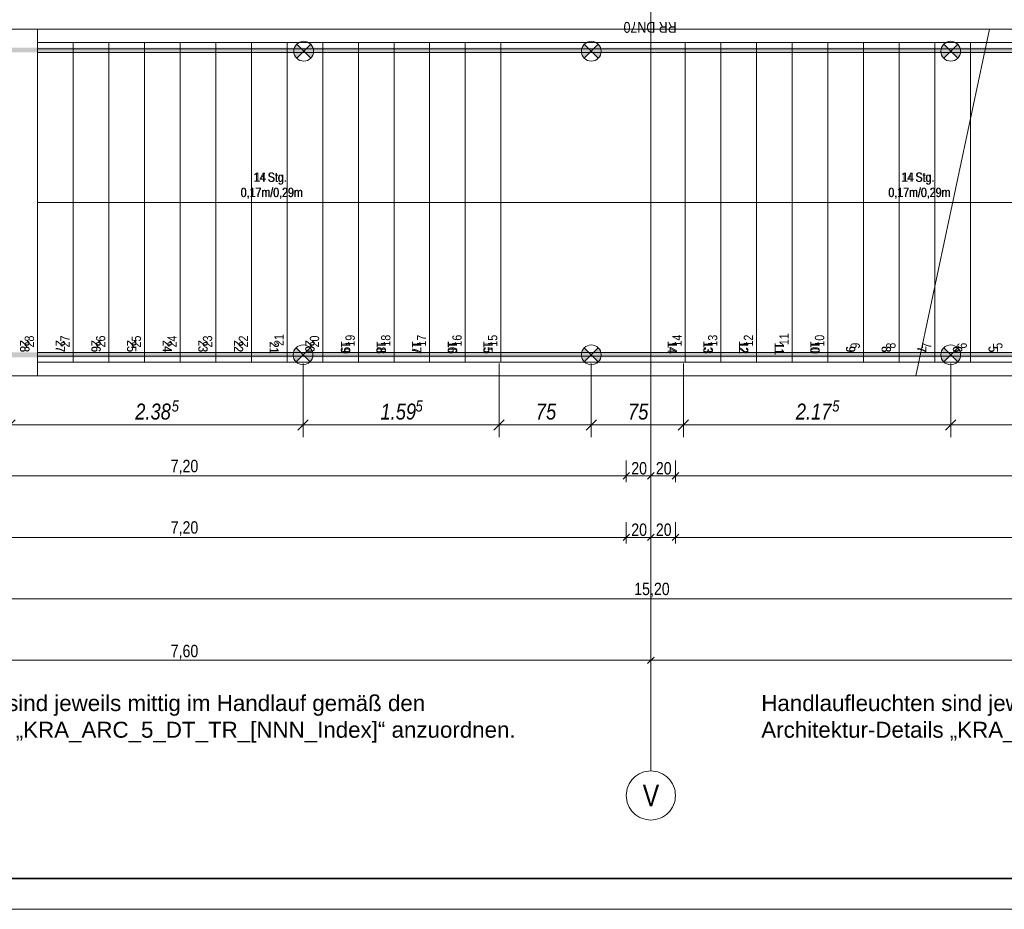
# Model space of a CAD drawing. Extents: x -420 to 300, y 62 to 1112.
# Tile 103 of 256: x -253 to -93, y 62 to 207. Entities that reach past the tile are written whole.
import ezdxf
from ezdxf.lldxf.tags import DXFTag

# ---------------------------------------------------------------- set-up
doc = ezdxf.new("R2010")
doc.units = 0
doc.layers.get('0').update_dxf_attribs({"lineweight": 13})
for name, color, linetype, lineweight, true_color in [('00_ E_ST_Handlaufleuchte', 7, 'Continuous', 13, 0xb2b200), ('00_E_ST_Handlaufleuchte_Bem', 7, 'Continuous', 5, 0x7d7d00), ('00_E_ST_Handlaufleuchte_Kabel', 3, 'Continuous', 18, 0x00ff00), ('00_E_ST_Handlaufleuchte–Handlauf-Position', 7, 'Continuous', 5, 0x0000b2), ('30 -33 Aussenwände- 7 Fassade_ Elemente', 7, 'Continuous', 9, 0x00aacc), ('30 -35 Decken- 2.2 Treppen Außen', 9, 'Continuous', 9, 0x808080), ('70 -72 Beschriftung- 1 Beschriftung allgemein', 7, 'Continuous', 9, 0xff6633), ('70 -76 Bemaßung- 2 Allgemein', 9, 'Continuous', 5, 0x808080)]:
    doc.layers.add(name, color=color, linetype=linetype, lineweight=lineweight, true_color=true_color)
for name, color, linetype, lineweight in [('70 -71 Achsen- 1 Gebäudeachsen', 7, 'STRICHPUNKT2-A06CPUWML0', 18), ('iwb_Plankopf Rahmen', 7, 'Continuous', 35), ('Keine-A06CPUWIL0', 7, 'Continuous', 9)]:
    doc.layers.add(name, color=color, linetype=linetype, lineweight=lineweight)
doc.styles.get("Standard").update_dxf_attribs({"font": 'ARIALN.TTF'})
tags = doc.linetypes.add('grob-A06CPUWHL0', pattern=[14, 3, -8, 3]).pattern_tags.tags
tags[8:9] = [DXFTag(74, 4), DXFTag(75, 0), DXFTag(340, '0'), DXFTag(46, 0.0), DXFTag(50, 0.0), DXFTag(44, 0.0), DXFTag(45, 0.0)]
tags[6:7] = [DXFTag(74, 4), DXFTag(75, 0), DXFTag(340, '0'), DXFTag(46, 0.0), DXFTag(50, 0.0), DXFTag(44, 0.0), DXFTag(45, 0.0)]
tags[4:5] = [DXFTag(74, 4), DXFTag(75, 0), DXFTag(340, '0'), DXFTag(46, 0.0), DXFTag(50, 0.0), DXFTag(44, 0.0), DXFTag(45, 0.0)]
tags = doc.linetypes.add('STRICHPUNKT2-A06CPUWML0', pattern=[12.7, 6.35, -3.175, 0, -3.175]).pattern_tags.tags
tags[10:11] = [DXFTag(74, 4), DXFTag(75, 0), DXFTag(340, '0'), DXFTag(46, 0.0), DXFTag(50, 0.0), DXFTag(44, 0.0), DXFTag(45, 0.0)]
tags[8:9] = [DXFTag(74, 4), DXFTag(75, 0), DXFTag(340, '0'), DXFTag(46, 0.0), DXFTag(50, 0.0), DXFTag(44, 0.0), DXFTag(45, 0.0)]
tags[6:7] = [DXFTag(74, 4), DXFTag(75, 0), DXFTag(340, '0'), DXFTag(46, 0.0), DXFTag(50, 0.0), DXFTag(44, 0.0), DXFTag(45, 0.0)]
tags[4:5] = [DXFTag(74, 4), DXFTag(75, 0), DXFTag(340, '0'), DXFTag(46, 0.0), DXFTag(50, 0.0), DXFTag(44, 0.0), DXFTag(45, 0.0)]

# ---------------------------------------------------------------- blocks, each defined once
blk = doc.blocks.new('Referenz-A06CPUWNL0', base_point=(-395.24, 76.95))
at = {"layer": '30 -33 Aussenwände- 7 Fassade_ Elemente', "color": 0, "linetype": 'Continuous', "ltscale": 0.13}
for p, q in [((-260.1, 205.65), (-250.1, 205.65)), ((-250.1, 205.65), (-250.1, 149.25)), ((-250.1, 149.25), (-310.1, 149.25))]:
    blk.add_line(p, q, dxfattribs=at)
at = {"layer": '30 -35 Decken- 2.2 Treppen Außen', "color": 0}
for p, q in [((-95.2, 205.65), (-250.1, 205.65)), ((-250.1, 205.65), (-250.1, 203.45)), ((-69.3, 205.65), (-95.2, 205.65)), ((-250.1, 203.45), (-95.67, 203.45)), ((-250.1, 203.45), (-250.1, 151.45)), ((-95.88, 202.45), (-250.1, 202.45)), ((-250.1, 202.45), (-250.1, 201.85)), ((-244.3, 203.45), (-244.3, 151.45)), ((-238.5, 203.45), (-238.5, 151.45)), ((-232.7, 203.45), (-232.7, 151.45)), ((-226.9, 203.45), (-226.9, 151.45)), ((-221.1, 203.45), (-221.1, 151.45)), ((-215.3, 203.45), (-215.3, 151.45)), ((-209.5, 203.45), (-209.5, 151.45)), ((-203.7, 203.45), (-203.7, 151.45)), ((-197.9, 203.45), (-197.9, 151.45)), ((-192.1, 203.45), (-192.1, 151.45)), ((-186.3, 203.45), (-186.3, 151.45)), ((-180.5, 203.45), (-180.5, 151.45)), ((-174.7, 203.45), (-174.7, 151.45)), ((-144.7, 151.45), (-144.7, 203.45)), ((-138.9, 151.45), (-138.9, 203.45)), ((-133.1, 151.45), (-133.1, 203.45)), ((-127.3, 151.45), (-127.3, 203.45)), ((-121.5, 151.45), (-121.5, 203.45)), ((-115.7, 151.45), (-115.7, 203.45)), ((-109.9, 151.45), (-109.9, 203.45)), ((-104.1, 151.45), (-104.1, 203.45)), ((-98.3, 151.45), (-98.3, 203.45)), ((-69.3, 202.45), (-95.88, 202.45)), ((-95.67, 203.45), (-69.3, 203.45)), ((-250.1, 201.85), (-96.01, 201.85)), ((-96.01, 201.85), (-69.3, 201.85)), ((-101.2, 177.45), (-250.1, 177.45)), ((-69.3, 177.45), (-101.2, 177.45)), ((-250.1, 152.45), (-250.1, 153.05)), ((-250.1, 153.05), (-106.38, 153.05)), ((-106.51, 152.45), (-250.1, 152.45)), ((-69.3, 152.45), (-106.51, 152.45)), ((-106.38, 153.05), (-69.3, 153.05)), ((-106.72, 151.45), (-250.1, 151.45)), ((-250.1, 151.45), (-250.1, 149.25)), ((-69.3, 151.45), (-106.72, 151.45)), ((-250.1, 149.25), (-107.19, 149.25)), ((-107.19, 149.25), (-69.3, 149.25))]:
    blk.add_line(p, q, dxfattribs=at)
at = {"layer": '30 -35 Decken- 2.2 Treppen Außen', "color": 0, "linetype": 'grob-A06CPUWHL0', "ltscale": 0.13}
for p, q in [((-250.1, 205.65), (-250.1, 149.25)), ((-95.2, 205.65), (-250.1, 205.65)), ((-250.1, 205.65), (-250.1, 203.45)), ((-95.2, 205.65), (-107.19, 149.25)), ((-244.3, 203.45), (-250.1, 203.45)), ((-250.1, 203.45), (-95.67, 203.45)), ((-238.5, 203.45), (-244.3, 203.45)), ((-244.3, 203.45), (-244.3, 151.45)), ((-232.7, 203.45), (-238.5, 203.45)), ((-238.5, 203.45), (-238.5, 151.45)), ((-226.9, 203.45), (-232.7, 203.45)), ((-232.7, 203.45), (-232.7, 151.45)), ((-221.1, 203.45), (-226.9, 203.45)), ((-226.9, 203.45), (-226.9, 151.45)), ((-215.3, 203.45), (-221.1, 203.45)), ((-221.1, 203.45), (-221.1, 151.45)), ((-209.5, 203.45), (-215.3, 203.45)), ((-215.3, 203.45), (-215.3, 151.45)), ((-203.7, 203.45), (-209.5, 203.45)), ((-209.5, 203.45), (-209.5, 151.45)), ((-197.9, 203.45), (-203.7, 203.45)), ((-203.7, 203.45), (-203.7, 151.45)), ((-192.1, 203.45), (-197.9, 203.45)), ((-197.9, 203.45), (-197.9, 151.45)), ((-186.3, 203.45), (-192.1, 203.45)), ((-192.1, 203.45), (-192.1, 151.45)), ((-180.5, 203.45), (-186.3, 203.45)), ((-186.3, 203.45), (-186.3, 151.45)), ((-174.7, 203.45), (-180.5, 203.45)), ((-180.5, 203.45), (-180.5, 151.45)), ((-144.7, 203.45), (-174.7, 203.45)), ((-174.7, 203.45), (-174.7, 151.45)), ((-138.9, 203.45), (-144.7, 203.45)), ((-144.7, 203.45), (-144.7, 151.45)), ((-133.1, 203.45), (-138.9, 203.45)), ((-138.9, 203.45), (-138.9, 151.45)), ((-127.3, 203.45), (-133.1, 203.45)), ((-133.1, 203.45), (-133.1, 151.45)), ((-121.5, 203.45), (-127.3, 203.45)), ((-127.3, 203.45), (-127.3, 151.45)), ((-115.7, 203.45), (-121.5, 203.45)), ((-121.5, 203.45), (-121.5, 151.45)), ((-109.9, 203.45), (-115.7, 203.45)), ((-115.7, 203.45), (-115.7, 151.45)), ((-104.1, 203.45), (-109.9, 203.45)), ((-109.9, 203.45), (-109.9, 151.45)), ((-104.1, 203.45), (-104.1, 163.81)), ((-98.3, 203.45), (-104.1, 203.45)), ((-95.67, 203.45), (-98.3, 203.45)), ((-98.3, 203.45), (-98.3, 191.1)), ((-101.2, 177.45), (-250.1, 177.45)), ((-244.3, 151.45), (-250.1, 151.45)), ((-106.72, 151.45), (-250.1, 151.45)), ((-250.1, 151.45), (-250.1, 149.25)), ((-238.5, 151.45), (-244.3, 151.45)), ((-232.7, 151.45), (-238.5, 151.45)), ((-226.9, 151.45), (-232.7, 151.45)), ((-221.1, 151.45), (-226.9, 151.45)), ((-215.3, 151.45), (-221.1, 151.45)), ((-209.5, 151.45), (-215.3, 151.45)), ((-203.7, 151.45), (-209.5, 151.45)), ((-197.9, 151.45), (-203.7, 151.45)), ((-192.1, 151.45), (-197.9, 151.45)), ((-186.3, 151.45), (-192.1, 151.45)), ((-180.5, 151.45), (-186.3, 151.45)), ((-174.7, 151.45), (-180.5, 151.45)), ((-144.7, 151.45), (-174.7, 151.45)), ((-138.9, 151.45), (-144.7, 151.45)), ((-133.1, 151.45), (-138.9, 151.45)), ((-127.3, 151.45), (-133.1, 151.45)), ((-121.5, 151.45), (-127.3, 151.45)), ((-115.7, 151.45), (-121.5, 151.45)), ((-109.9, 151.45), (-115.7, 151.45)), ((-109.9, 151.45), (-106.72, 151.45)), ((-250.1, 149.25), (-107.19, 149.25))]:
    blk.add_line(p, q, dxfattribs=at)
at = {"layer": '30 -35 Decken- 2.2 Treppen Außen', "color": 0, "linetype": 'Continuous', "ltscale": 0.13}
for p, q in [((-95.2, 205.65), (-250.1, 205.65)), ((-250.1, 205.65), (-250.1, 203.45)), ((-250.1, 205.65), (-250.1, 149.25)), ((-69.3, 205.65), (-250.1, 205.65)), ((-250.1, 205.65), (-250.1, 203.45)), ((-250.1, 203.45), (-250.1, 205.65)), ((-250.1, 205.65), (-69.3, 205.65)), ((-95.2, 205.65), (-107.19, 149.25)), ((-69.3, 205.65), (-95.2, 205.65)), ((-250.1, 203.45), (-95.67, 203.45)), ((-244.3, 203.45), (-250.1, 203.45)), ((-250.1, 203.45), (-69.3, 203.45)), ((-69.3, 203.45), (-250.1, 203.45)), ((-95.88, 202.45), (-250.1, 202.45)), ((-250.1, 202.45), (-250.1, 201.85)), ((-250.1, 201.85), (-250.1, 202.45)), ((-250.1, 202.45), (-69.3, 202.45)), ((-238.5, 203.45), (-244.3, 203.45)), ((-244.3, 203.45), (-244.3, 151.45)), ((-232.7, 203.45), (-238.5, 203.45)), ((-238.5, 203.45), (-238.5, 151.45)), ((-226.9, 203.45), (-232.7, 203.45)), ((-232.7, 203.45), (-232.7, 151.45)), ((-221.1, 203.45), (-226.9, 203.45)), ((-226.9, 203.45), (-226.9, 151.45)), ((-215.3, 203.45), (-221.1, 203.45)), ((-221.1, 203.45), (-221.1, 151.45)), ((-209.5, 203.45), (-215.3, 203.45)), ((-215.3, 203.45), (-215.3, 151.45)), ((-203.7, 203.45), (-209.5, 203.45)), ((-209.5, 203.45), (-209.5, 151.45)), ((-197.9, 203.45), (-203.7, 203.45)), ((-203.7, 203.45), (-203.7, 151.45)), ((-192.1, 203.45), (-197.9, 203.45)), ((-197.9, 203.45), (-197.9, 151.45)), ((-186.3, 203.45), (-192.1, 203.45)), ((-192.1, 203.45), (-192.1, 151.45)), ((-180.5, 203.45), (-186.3, 203.45)), ((-186.3, 203.45), (-186.3, 151.45)), ((-174.7, 203.45), (-180.5, 203.45)), ((-180.5, 203.45), (-180.5, 151.45)), ((-144.7, 203.45), (-174.7, 203.45)), ((-174.7, 203.45), (-174.7, 151.45)), ((-138.9, 203.45), (-144.7, 203.45)), ((-144.7, 203.45), (-144.7, 151.45)), ((-133.1, 203.45), (-138.9, 203.45)), ((-138.9, 203.45), (-138.9, 151.45)), ((-127.3, 203.45), (-133.1, 203.45)), ((-133.1, 203.45), (-133.1, 151.45)), ((-121.5, 203.45), (-127.3, 203.45)), ((-127.3, 203.45), (-127.3, 151.45)), ((-115.7, 203.45), (-121.5, 203.45)), ((-121.5, 203.45), (-121.5, 151.45)), ((-109.9, 203.45), (-115.7, 203.45)), ((-115.7, 203.45), (-115.7, 151.45)), ((-104.1, 203.45), (-109.9, 203.45)), ((-109.9, 203.45), (-109.9, 151.45)), ((-98.3, 203.45), (-104.1, 203.45)), ((-104.1, 203.45), (-104.1, 151.45)), ((-92.5, 203.45), (-98.3, 203.45)), ((-98.3, 203.45), (-98.3, 151.45)), ((-69.3, 202.45), (-95.88, 202.45)), ((-92.5, 203.45), (-95.67, 203.45)), ((-95.67, 203.45), (-69.3, 203.45)), ((-250.1, 201.85), (-96.01, 201.85)), ((-69.3, 201.85), (-250.1, 201.85)), ((-96.01, 201.85), (-69.3, 201.85)), ((-98.3, 191.1), (-98.3, 151.45)), ((-69.3, 177.45), (-250.1, 177.45)), ((-69.3, 177.45), (-101.2, 177.45)), ((-104.1, 163.81), (-104.1, 151.45)), ((-250.1, 152.45), (-250.1, 153.05)), ((-250.1, 153.05), (-106.38, 153.05)), ((-69.3, 153.05), (-250.1, 153.05)), ((-250.1, 153.05), (-250.1, 152.45)), ((-106.51, 152.45), (-250.1, 152.45)), ((-250.1, 152.45), (-69.3, 152.45)), ((-69.3, 152.45), (-106.51, 152.45)), ((-106.38, 153.05), (-69.3, 153.05)), ((-250.1, 149.25), (-250.1, 151.45)), ((-250.1, 151.45), (-106.72, 151.45)), ((-244.3, 151.45), (-250.1, 151.45)), ((-69.3, 151.45), (-250.1, 151.45)), ((-250.1, 151.45), (-250.1, 149.25)), ((-69.3, 151.45), (-250.1, 151.45)), ((-250.1, 151.45), (-250.1, 149.25)), ((-238.5, 151.45), (-244.3, 151.45)), ((-232.7, 151.45), (-238.5, 151.45)), ((-226.9, 151.45), (-232.7, 151.45)), ((-221.1, 151.45), (-226.9, 151.45)), ((-215.3, 151.45), (-221.1, 151.45)), ((-209.5, 151.45), (-215.3, 151.45)), ((-203.7, 151.45), (-209.5, 151.45)), ((-197.9, 151.45), (-203.7, 151.45)), ((-192.1, 151.45), (-197.9, 151.45)), ((-186.3, 151.45), (-192.1, 151.45)), ((-180.5, 151.45), (-186.3, 151.45)), ((-174.7, 151.45), (-180.5, 151.45)), ((-144.7, 151.45), (-174.7, 151.45)), ((-138.9, 151.45), (-144.7, 151.45)), ((-133.1, 151.45), (-138.9, 151.45)), ((-127.3, 151.45), (-133.1, 151.45)), ((-121.5, 151.45), (-127.3, 151.45)), ((-115.7, 151.45), (-121.5, 151.45)), ((-109.9, 151.45), (-115.7, 151.45)), ((-104.1, 151.45), (-109.9, 151.45)), ((-106.72, 151.45), (-104.1, 151.45)), ((-69.3, 151.45), (-106.72, 151.45)), ((-104.1, 151.45), (-98.3, 151.45)), ((-98.3, 151.45), (-104.1, 151.45)), ((-98.3, 151.45), (-92.5, 151.45)), ((-92.5, 151.45), (-98.3, 151.45)), ((-107.19, 149.25), (-250.1, 149.25)), ((-250.1, 149.25), (-69.3, 149.25)), ((-250.1, 149.25), (-69.3, 149.25)), ((-107.19, 149.25), (-69.3, 149.25))]:
    blk.add_line(p, q, dxfattribs=at)
at = {"layer": '30 -35 Decken- 2.2 Treppen Außen', "color": 0, "linetype": 'Continuous', "lineweight": 5, "ltscale": 0.13}
for p, q in [((-250.1, 177.45), (-250.04, 177.47)), ((-250.04, 177.44), (-250.1, 177.45)), ((-250.04, 177.47), (-250.04, 177.44))]:
    blk.add_line(p, q, dxfattribs=at)
at = {"layer": '30 -35 Decken- 2.2 Treppen Außen', "color": 0, "lineweight": 0}
for points in [[(-250.04, 177.45), (-250.1, 177.45), (-250.04, 177.47)], [(-250.04, 177.45), (-250.04, 177.44), (-250.1, 177.45)]]:
    blk.add_solid(points, dxfattribs=at)
at = {"layer": '70 -71 Achsen- 1 Gebäudeachsen', "color": 0, "linetype": 'STRICHPUNKT2-A06CPUWML0', "ltscale": 0.18}
blk.add_line((-150.3, 1084.39), (-150.3, 84.95), dxfattribs=at)
at = {"layer": '70 -76 Bemaßung- 2 Allgemein', "color": 0, "linetype": 'Continuous', "ltscale": 0.13}
for p, q in [((-154.3, 135.45), (-154.3, 131.95)), ((-154.3, 135.45), (-154.3, 131.95)), ((-150.3, 135.45), (-150.3, 131.95)), ((-150.3, 135.45), (-150.3, 131.95)), ((-146.3, 135.45), (-146.3, 131.95)), ((-146.3, 135.45), (-146.3, 131.95)), ((-155.36, 132.95), (-297.24, 132.95)), ((-153.3, 132.95), (-155.36, 132.95)), ((-155.3, 132.95), (-153.24, 132.95)), ((-151.36, 132.95), (-153.24, 132.95)), ((-149.3, 132.95), (-151.36, 132.95)), ((-151.3, 132.95), (-149.24, 132.95)), ((-147.36, 132.95), (-149.24, 132.95)), ((-145.3, 132.95), (-147.36, 132.95)), ((-147.3, 132.95), (-145.24, 132.95)), ((-3.36, 132.95), (-145.24, 132.95)), ((-154.3, 125.45), (-154.3, 121.95)), ((-154.3, 125.45), (-154.3, 121.95)), ((-150.3, 125.45), (-150.3, 121.95)), ((-150.3, 125.45), (-150.3, 121.95)), ((-146.3, 125.45), (-146.3, 121.95)), ((-146.3, 125.45), (-146.3, 121.95)), ((-155.36, 122.95), (-297.24, 122.95)), ((-153.3, 122.95), (-155.36, 122.95)), ((-155.3, 122.95), (-153.24, 122.95)), ((-151.36, 122.95), (-153.24, 122.95)), ((-149.3, 122.95), (-151.36, 122.95)), ((-151.3, 122.95), (-149.24, 122.95)), ((-147.36, 122.95), (-149.24, 122.95)), ((-145.3, 122.95), (-147.36, 122.95)), ((-147.3, 122.95), (-145.24, 122.95)), ((-3.36, 122.95), (-145.24, 122.95)), ((0.64, 112.95), (-301.24, 112.95)), ((-150.3, 104.95), (-150.3, 101.95)), ((-150.3, 104.95), (-150.3, 101.95)), ((-151.36, 102.95), (-301.24, 102.95)), ((-149.8, 102.95), (-151.36, 102.95)), ((-149.77, 103.48), (-150.83, 102.42)), ((-150.83, 102.42), (-149.77, 103.48)), ((-150.8, 102.95), (-149.24, 102.95)), ((0.64, 102.95), (-149.24, 102.95))]:
    blk.add_line(p, q, dxfattribs=at)
at = {"layer": '70 -76 Bemaßung- 2 Allgemein', "color": 0, "linetype": 'Continuous', "lineweight": 20, "ltscale": 0.2}
for p, q in [((-153.77, 133.48), (-154.83, 132.42)), ((-154.83, 132.42), (-153.77, 133.48)), ((-149.77, 133.48), (-150.83, 132.42)), ((-150.83, 132.42), (-149.77, 133.48)), ((-145.77, 133.48), (-146.83, 132.42)), ((-146.83, 132.42), (-145.77, 133.48)), ((-153.77, 123.48), (-154.83, 122.42)), ((-154.83, 122.42), (-153.77, 123.48)), ((-149.77, 123.48), (-150.83, 122.42)), ((-150.83, 122.42), (-149.77, 123.48)), ((-145.77, 123.48), (-146.83, 122.42)), ((-146.83, 122.42), (-145.77, 123.48))]:
    blk.add_line(p, q, dxfattribs=at)
at = {"layer": 'Keine-A06CPUWIL0', "color": 0, "linetype": 'Continuous', "ltscale": 0.13}
for p, q in [((-151.08, 84.88), (-150.69, 84.93)), ((-150.69, 84.93), (-150.3, 84.95)), ((-150.3, 84.95), (-149.91, 84.93)), ((-149.91, 84.93), (-149.52, 84.88)), ((-153.62, 83.18), (-153.39, 83.49)), ((-153.39, 83.49), (-153.13, 83.78)), ((-153.13, 83.78), (-152.84, 84.05)), ((-152.84, 84.05), (-152.52, 84.28)), ((-152.52, 84.28), (-152.18, 84.48)), ((-152.18, 84.48), (-151.83, 84.65)), ((-151.83, 84.65), (-151.46, 84.78)), ((-151.46, 84.78), (-151.08, 84.88)), ((-149.52, 84.88), (-149.14, 84.78)), ((-149.14, 84.78), (-148.77, 84.65)), ((-148.77, 84.65), (-148.41, 84.48)), ((-148.41, 84.48), (-148.08, 84.28)), ((-148.08, 84.28), (-147.76, 84.05)), ((-147.76, 84.05), (-147.47, 83.78)), ((-147.47, 83.78), (-147.21, 83.49)), ((-147.21, 83.49), (-146.97, 83.18)), ((-154.28, 81.35), (-154.22, 81.73)), ((-154.22, 81.73), (-154.13, 82.11)), ((-154.13, 82.11), (-153.99, 82.48)), ((-153.99, 82.48), (-153.83, 82.84)), ((-153.83, 82.84), (-153.62, 83.18)), ((-146.97, 83.18), (-146.77, 82.84)), ((-146.77, 82.84), (-146.6, 82.48)), ((-146.6, 82.48), (-146.47, 82.11)), ((-146.47, 82.11), (-146.37, 81.73)), ((-146.37, 81.73), (-146.32, 81.35)), ((-154.3, 80.95), (-154.28, 81.35)), ((-154.28, 80.56), (-154.3, 80.95)), ((-154.22, 80.17), (-154.28, 80.56)), ((-154.13, 79.79), (-154.22, 80.17)), ((-146.37, 80.17), (-146.47, 79.79)), ((-146.32, 80.56), (-146.37, 80.17)), ((-146.32, 81.35), (-146.3, 80.95)), ((-146.3, 80.95), (-146.32, 80.56)), ((-153.99, 79.42), (-154.13, 79.79)), ((-153.83, 79.07), (-153.99, 79.42)), ((-153.62, 78.73), (-153.83, 79.07)), ((-153.39, 78.42), (-153.62, 78.73)), ((-146.97, 78.73), (-147.21, 78.42)), ((-146.77, 79.07), (-146.97, 78.73)), ((-146.6, 79.42), (-146.77, 79.07)), ((-146.47, 79.79), (-146.6, 79.42)), ((-153.13, 78.12), (-153.39, 78.42)), ((-152.84, 77.86), (-153.13, 78.12)), ((-152.52, 77.63), (-152.84, 77.86)), ((-152.18, 77.43), (-152.52, 77.63)), ((-151.83, 77.26), (-152.18, 77.43)), ((-151.46, 77.13), (-151.83, 77.26)), ((-151.08, 77.03), (-151.46, 77.13)), ((-150.69, 76.97), (-151.08, 77.03)), ((-150.3, 76.95), (-150.69, 76.97)), ((-149.91, 76.97), (-150.3, 76.95)), ((-149.52, 77.03), (-149.91, 76.97)), ((-149.14, 77.13), (-149.52, 77.03)), ((-148.77, 77.26), (-149.14, 77.13)), ((-148.41, 77.43), (-148.77, 77.26)), ((-148.08, 77.63), (-148.41, 77.43)), ((-147.76, 77.86), (-148.08, 77.63)), ((-147.47, 78.12), (-147.76, 77.86)), ((-147.21, 78.42), (-147.47, 78.12))]:
    blk.add_line(p, q, dxfattribs=at)
at = {"layer": '30 -35 Decken- 2.2 Treppen Außen', "color": 0, "linetype": 'Continuous', "ltscale": 0.13, "char_height": 1.5103, "attachment_point": 1}
for s, insert, rotation in [('{\\fArial Narrow;14}', (-214.97, 182.31), 0.001), ('{\\fArial Narrow;14}', (-214.97, 182.31), 0.001), ('{\\fArial Narrow;Stg.}', (-212.67, 182.31), 0.001), ('{\\fArial Narrow;Stg.}', (-212.67, 182.31), 0.001), ('{\\fArial Narrow;14}', (-109.57, 182.31), 0.001), ('{\\fArial Narrow;14}', (-109.57, 182.31), 0.001), ('{\\fArial Narrow;Stg.}', (-107.27, 182.31), 0.001), ('{\\fArial Narrow;Stg.}', (-107.27, 182.31), 0.001), ('{\\fArial Narrow;0,17m/0,29m}', (-217.08, 179.83), 0.001), ('{\\fArial Narrow;0,17m/0,29m}', (-217.08, 179.83), 0.001), ('{\\fArial Narrow;0,17m/0,29m}', (-111.68, 179.83), 0.001), ('{\\fArial Narrow;0,17m/0,29m}', (-111.68, 179.83), 0.001), ('{\\fArial Narrow;28}', (-252.2, 153.85), 90.001), ('{\\fArial Narrow;27}', (-246.38, 153.86), 90.001), ('{\\fArial Narrow;26}', (-240.6, 153.86), 90.001), ('{\\fArial Narrow;25}', (-234.8, 153.85), 90.001), ('{\\fArial Narrow;24}', (-228.98, 153.86), 90.001), ('{\\fArial Narrow;23}', (-223.2, 153.86), 90.001), ('{\\fArial Narrow;22}', (-217.38, 153.86), 90.001), ('{\\fArial Narrow;21}', (-211.58, 154.1), 90.001), ('{\\fArial Narrow;20}', (-205.8, 153.86), 90.001), ('{\\fArial Narrow;19}', (-200, 153.99), 90.001), ('{\\fArial Narrow;18}', (-194.2, 153.99), 90.001), ('{\\fArial Narrow;17}', (-188.38, 153.99), 90.001), ('{\\fArial Narrow;16}', (-182.6, 153.99), 90.001), ('{\\fArial Narrow;15}', (-176.8, 153.98), 90.001), ('{\\fArial Narrow;14}', (-146.78, 154), 90.001), ('{\\fArial Narrow;13}', (-141, 153.99), 90.001), ('{\\fArial Narrow;12}', (-135.18, 154), 90.001), ('{\\fArial Narrow;11}', (-129.38, 154.23), 90.001), ('{\\fArial Narrow;10}', (-123.6, 153.99), 90.001), ('{\\fArial Narrow;28}', (-251.43, 155.05), 270.001), ('{\\fArial Narrow;27}', (-245.65, 155.05), 270.001), ('{\\fArial Narrow;26}', (-239.83, 155.05), 270.001), ('{\\fArial Narrow;25}', (-234.03, 155.06), 270.001), ('{\\fArial Narrow;24}', (-228.25, 155.04), 270.001), ('{\\fArial Narrow;23}', (-222.43, 155.05), 270.001), ('{\\fArial Narrow;22}', (-216.65, 155.04), 270.001), ('{\\fArial Narrow;21}', (-210.85, 154.81), 270.001), ('{\\fArial Narrow;20}', (-205.03, 155.05), 270.001), ('{\\fArial Narrow;19}', (-199.23, 154.92), 270.001), ('{\\fArial Narrow;18}', (-193.43, 154.92), 270.001), ('{\\fArial Narrow;17}', (-187.65, 154.91), 270.001), ('{\\fArial Narrow;16}', (-181.83, 154.91), 270.001), ('{\\fArial Narrow;15}', (-176.03, 154.92), 270.001), ('{\\fArial Narrow;14}', (-146.05, 154.91), 270.001), ('{\\fArial Narrow;13}', (-140.23, 154.91), 270.001), ('{\\fArial Narrow;12}', (-134.45, 154.9), 270.001), ('{\\fArial Narrow;11}', (-128.65, 154.67), 270.001), ('{\\fArial Narrow;10}', (-122.83, 154.91), 270.001), ('{\\fArial Narrow;9}', (-117.03, 154.07), 270.001), ('{\\fArial Narrow;9}', (-117.8, 153.66), 90.001), ('{\\fArial Narrow;8}', (-111.23, 154.07), 270.001), ('{\\fArial Narrow;8}', (-112, 153.66), 90.001), ('{\\fArial Narrow;7}', (-105.45, 154.06), 270.001), ('{\\fArial Narrow;7}', (-106.18, 153.67), 90.001), ('{\\fArial Narrow;6}', (-99.63, 154.07), 270.001), ('{\\fArial Narrow;6}', (-100.4, 153.65), 90.001), ('{\\fArial Narrow;5}', (-93.83, 154.07), 270.001), ('{\\fArial Narrow;5}', (-94.6, 153.65), 90.001)]:
    blk.add_mtext(s, dxfattribs=dict(at, insert=insert, rotation=rotation))
at = {"layer": '30 -35 Decken- 2.2 Treppen Außen', "color": 0, "linetype": 'ByBlock', "ltscale": 0.13, "char_height": 1.5103, "attachment_point": 1}
for s, insert, rotation in [('{\\fArial Narrow;14}', (-214.79, 182.31), 0.001), ('{\\fArial Narrow;Stg.}', (-212.59, 182.31), 0.001), ('{\\fArial Narrow;14}', (-109.39, 182.31), 0.001), ('{\\fArial Narrow;Stg.}', (-107.19, 182.31), 0.001), ('{\\fArial Narrow;0,17m/0,29m}', (-217.01, 179.83), 0.001), ('{\\fArial Narrow;0,17m/0,29m}', (-111.61, 179.83), 0.001), ('{\\fArial Narrow;28}', (-251.43, 155), 270.001), ('{\\fArial Narrow;27}', (-245.65, 155), 270.001), ('{\\fArial Narrow;26}', (-239.83, 155), 270.001), ('{\\fArial Narrow;25}', (-234.03, 155.01), 270.001), ('{\\fArial Narrow;24}', (-228.25, 154.99), 270.001), ('{\\fArial Narrow;23}', (-222.43, 155), 270.001), ('{\\fArial Narrow;22}', (-216.65, 154.99), 270.001), ('{\\fArial Narrow;21}', (-210.85, 154.76), 270.001), ('{\\fArial Narrow;20}', (-205.03, 155), 270.001), ('{\\fArial Narrow;19}', (-199.23, 154.73), 270.001), ('{\\fArial Narrow;18}', (-193.43, 154.73), 270.001), ('{\\fArial Narrow;17}', (-187.65, 154.73), 270.001), ('{\\fArial Narrow;16}', (-181.83, 154.73), 270.001), ('{\\fArial Narrow;15}', (-176.03, 154.74), 270.001), ('{\\fArial Narrow;14}', (-146.05, 154.72), 270.001), ('{\\fArial Narrow;13}', (-140.23, 154.73), 270.001), ('{\\fArial Narrow;12}', (-134.45, 154.72), 270.001), ('{\\fArial Narrow;11}', (-128.65, 154.49), 270.001), ('{\\fArial Narrow;10}', (-122.83, 154.73), 270.001), ('{\\fArial Narrow;9}', (-117.03, 154), 270.001), ('{\\fArial Narrow;8}', (-111.23, 154), 270.001), ('{\\fArial Narrow;7}', (-105.45, 153.98), 270.001), ('{\\fArial Narrow;6}', (-99.63, 154.01), 270.001), ('{\\fArial Narrow;5}', (-93.83, 154), 270.001)]:
    blk.add_mtext(s, dxfattribs=dict(at, insert=insert, rotation=rotation))
at = {"layer": '70 -72 Beschriftung- 1 Beschriftung allgemein', "color": 0, "linetype": 'Continuous', "ltscale": 0.13, "insert": (-146.11, 205.05), "char_height": 1.7621, "attachment_point": 1, "rotation": 180}
blk.add_mtext('{\\fArial Narrow;RR DN70}', dxfattribs=at)
blk.add_mtext('{\\fArial Narrow;RR DN70}', dxfattribs=at)
at = {"layer": '70 -76 Bemaßung- 2 Allgemein', "color": 0, "linetype": 'Continuous', "ltscale": 0.13, "char_height": 2.0138, "attachment_point": 1}
for s, insert in [('{\\fArial Narrow;7,20}', (-228.44, 135.57)), ('{\\fArial Narrow;20}', (-153.49, 135.2)), ('{\\fArial Narrow;20}', (-149.49, 135.2)), ('{\\fArial Narrow;7,20}', (-228.44, 125.57)), ('{\\fArial Narrow;20}', (-153.49, 125.2)), ('{\\fArial Narrow;20}', (-149.49, 125.2)), ('{\\fArial Narrow;15,20}', (-153.01, 115.57)), ('{\\fArial Narrow;7,60}', (-228.44, 105.47))]:
    blk.add_mtext(s, dxfattribs=dict(at, insert=insert))
at = {"layer": 'Keine-A06CPUWIL0', "color": 0, "linetype": 'Continuous', "ltscale": 0.13, "insert": (-151.63, 82.72), "char_height": 3.5241, "attachment_point": 1}
blk.add_mtext('{\\fArial Narrow;V}', dxfattribs=at)
blk = doc.blocks.new('Polygon-A06CPUZLL0', base_point=(-307.4, 152.25))
at = {"linetype": 'ByBlock', "lineweight": -2, "ltscale": 0.13}
blk.add_hatch(color=0, dxfattribs=at).paths.add_polyline_path([(-69.3, 152.25), (-307.4, 152.25), (-307.4, 374.05), (-306.6, 374.05), (-306.6, 153.05), (-69.3, 153.05)])
blk = doc.blocks.new('Polygon-A06CPUZNL0', base_point=(-263.9, 201.85))
at = {"linetype": 'ByBlock', "lineweight": -2, "ltscale": 0.13}
blk.add_hatch(color=0, dxfattribs=at).paths.add_polyline_path([(-69.3, 201.85), (-263.9, 201.85), (-263.9, 215.15), (-6.7, 215.15), (-6.7, 214.35), (-263.1, 214.35), (-263.1, 202.65), (-69.3, 202.65)])
blk = doc.blocks.new('Blockreferenz-A06CPV0VL0', base_point=(-103.11, 200.45))
at = {"lineweight": -2}
for points in [[(-102.63, 203.19), (-101.5, 202.05), (-102.63, 200.92), (-102.89, 201.25), (-103.05, 201.64), (-103.11, 202.05), (-103.05, 202.47), (-102.89, 202.86)], [(-101.5, 202.05), (-100.36, 203.19), (-100.1, 202.86), (-99.94, 202.47), (-99.89, 202.05), (-99.94, 201.64), (-100.1, 201.25), (-100.36, 200.92)]]:
    blk.add_hatch(color=0, dxfattribs=at).paths.add_polyline_path(points)
at = {"color": 0, "lineweight": -2}
for p, q in [((-102.63, 200.92), (-100.36, 203.19)), ((-102.63, 203.19), (-100.36, 200.92))]:
    blk.add_line(p, q, dxfattribs=at)
blk.add_circle((-101.5, 202.05), 1.61, dxfattribs=at)
blk = doc.blocks.new('Maß-A06CPV0ZL0', base_point=(-175.85, 139.25))
at = {"color": 0, "linetype": 'ByBlock', "lineweight": -2, "ltscale": 0.13}
for p, q in [((-175, 139.25), (-175, 151.25)), ((-160, 139.25), (-160, 151.25)), ((-175.85, 140.4), (-174.15, 142.1)), ((-160, 141.25), (-175, 141.25)), ((-160.85, 140.4), (-159.15, 142.1))]:
    blk.add_line(p, q, dxfattribs=at)
at = {"color": 0, "linetype": 'ByBlock', "lineweight": -2, "ltscale": 0.13, "insert": (-169.02, 144.72), "char_height": 2.6, "attachment_point": 1}
blk.add_mtext('{\\fArial Narrow|b0|i1;75}', dxfattribs=at)
blk = doc.blocks.new('Maß-A06CPV17L0', base_point=(-255.45, 139.25))
at = {"color": 0, "linetype": 'ByBlock', "lineweight": -2, "ltscale": 0.13}
for p, q in [((-254.6, 139.25), (-254.6, 151.25)), ((-206.9, 139.25), (-206.9, 151.25)), ((-255.45, 140.4), (-253.75, 142.1)), ((-206.9, 141.25), (-254.6, 141.25)), ((-207.75, 140.4), (-206.05, 142.1))]:
    blk.add_line(p, q, dxfattribs=at)
at = {"color": 0, "linetype": 'ByBlock', "lineweight": -2, "ltscale": 0.13, "attachment_point": 1}
for s, insert, char_height in [('{\\fArial Narrow|b0|i1;2.38}', (-234.21, 144.72), 2.6), ('{\\fArial Narrow|b0|i1;5}', (-228.27, 145.24), 1.82)]:
    blk.add_mtext(s, dxfattribs=dict(at, insert=insert, char_height=char_height))
blk = doc.blocks.new('Maß-A06CPV19L0', base_point=(-207.75, 139.25))
at = {"color": 0, "linetype": 'ByBlock', "lineweight": -2, "ltscale": 0.13}
for p, q in [((-206.9, 139.25), (-206.9, 151.25)), ((-175, 139.25), (-175, 151.25)), ((-207.75, 140.4), (-206.05, 142.1)), ((-175, 141.25), (-206.9, 141.25)), ((-175.85, 140.4), (-174.15, 142.1))]:
    blk.add_line(p, q, dxfattribs=at)
at = {"color": 0, "linetype": 'ByBlock', "lineweight": -2, "ltscale": 0.13, "attachment_point": 1}
for s, insert, char_height in [('{\\fArial Narrow|b0|i1;1.59}', (-194.3, 144.72), 2.6), ('{\\fArial Narrow|b0|i1;5}', (-188.59, 145.24), 1.82)]:
    blk.add_mtext(s, dxfattribs=dict(at, insert=insert, char_height=char_height))
blk = doc.blocks.new('Maß-A06CPV1BL0', base_point=(-102.35, 139.25))
at = {"color": 0, "linetype": 'ByBlock', "lineweight": -2, "ltscale": 0.13}
for p, q in [((-101.5, 139.25), (-101.5, 151.25)), ((-69.6, 139.25), (-69.6, 151.25)), ((-100.65, 142.1), (-102.35, 140.4)), ((-101.5, 141.25), (-69.6, 141.25)), ((-68.75, 142.1), (-70.44, 140.4))]:
    blk.add_line(p, q, dxfattribs=at)
at = {"color": 0, "linetype": 'ByBlock', "lineweight": -2, "ltscale": 0.13, "attachment_point": 1}
for s, insert, char_height in [('{\\fArial Narrow|b0|i1;1.59}', (-88.9, 144.72), 2.6), ('{\\fArial Narrow|b0|i1;5}', (-83.19, 145.24), 1.82)]:
    blk.add_mtext(s, dxfattribs=dict(at, insert=insert, char_height=char_height))
blk = doc.blocks.new('Blockreferenz-A06CPV1DL0', base_point=(-208.51, 151.05))
at = {"lineweight": -2}
for points in [[(-208.03, 153.79), (-206.9, 152.65), (-208.03, 151.52), (-208.29, 151.85), (-208.45, 152.24), (-208.51, 152.65), (-208.45, 153.07), (-208.29, 153.46)], [(-206.9, 152.65), (-205.76, 153.79), (-205.5, 153.46), (-205.34, 153.07), (-205.29, 152.65), (-205.34, 152.24), (-205.5, 151.85), (-205.76, 151.52)]]:
    blk.add_hatch(color=0, dxfattribs=at).paths.add_polyline_path(points)
at = {"color": 0, "lineweight": -2}
for p, q in [((-208.03, 151.52), (-205.76, 153.79)), ((-208.03, 153.79), (-205.76, 151.52))]:
    blk.add_line(p, q, dxfattribs=at)
blk.add_circle((-206.9, 152.65), 1.61, dxfattribs=at)
blk = doc.blocks.new('Maß-A06CPV1JL0', base_point=(-145.85, 139.25))
at = {"color": 0, "linetype": 'ByBlock', "lineweight": -2, "ltscale": 0.13}
for p, q in [((-145, 139.25), (-145, 151.25)), ((-101.5, 139.25), (-101.5, 151.25)), ((-145.85, 140.4), (-144.15, 142.1)), ((-101.5, 141.25), (-145, 141.25)), ((-102.35, 140.4), (-100.65, 142.1))]:
    blk.add_line(p, q, dxfattribs=at)
at = {"color": 0, "linetype": 'ByBlock', "lineweight": -2, "ltscale": 0.13, "attachment_point": 1}
for s, insert, char_height in [('{\\fArial Narrow|b0|i1;2.17}', (-126.71, 144.72), 2.6), ('{\\fArial Narrow|b0|i1;5}', (-120.77, 145.24), 1.82)]:
    blk.add_mtext(s, dxfattribs=dict(at, insert=insert, char_height=char_height))
blk = doc.blocks.new('Blockreferenz-A06CPV1LL0', base_point=(-103.11, 151.05))
at = {"lineweight": -2}
for points in [[(-102.63, 153.79), (-101.5, 152.65), (-102.63, 151.52), (-102.89, 151.85), (-103.05, 152.24), (-103.11, 152.65), (-103.05, 153.07), (-102.89, 153.46)], [(-101.5, 152.65), (-100.36, 153.79), (-100.1, 153.46), (-99.94, 153.07), (-99.89, 152.65), (-99.94, 152.24), (-100.1, 151.85), (-100.36, 151.52)]]:
    blk.add_hatch(color=0, dxfattribs=at).paths.add_polyline_path(points)
at = {"color": 0, "lineweight": -2}
for p, q in [((-102.63, 151.52), (-100.36, 153.79)), ((-102.63, 153.79), (-100.36, 151.52))]:
    blk.add_line(p, q, dxfattribs=at)
blk.add_circle((-101.5, 152.65), 1.61, dxfattribs=at)
blk = doc.blocks.new('Blockreferenz-A06CPV1PL0', base_point=(-161.61, 151.05))
at = {"lineweight": -2}
for points in [[(-161.13, 153.79), (-160, 152.65), (-161.13, 151.52), (-161.39, 151.85), (-161.55, 152.24), (-161.61, 152.65), (-161.55, 153.07), (-161.39, 153.46)], [(-160, 152.65), (-158.86, 153.79), (-158.6, 153.46), (-158.44, 153.07), (-158.39, 152.65), (-158.44, 152.24), (-158.6, 151.85), (-158.86, 151.52)]]:
    blk.add_hatch(color=0, dxfattribs=at).paths.add_polyline_path(points)
at = {"color": 0, "lineweight": -2}
for p, q in [((-161.13, 151.52), (-158.86, 153.79)), ((-161.13, 153.79), (-158.86, 151.52))]:
    blk.add_line(p, q, dxfattribs=at)
blk.add_circle((-160, 152.65), 1.61, dxfattribs=at)
blk = doc.blocks.new('Blockreferenz-A06CPV1RL0', base_point=(-161.61, 200.45))
at = {"lineweight": -2}
for points in [[(-161.13, 203.19), (-160, 202.05), (-161.13, 200.92), (-161.39, 201.25), (-161.55, 201.64), (-161.61, 202.05), (-161.55, 202.47), (-161.39, 202.86)], [(-160, 202.05), (-158.86, 203.19), (-158.6, 202.86), (-158.44, 202.47), (-158.39, 202.05), (-158.44, 201.64), (-158.6, 201.25), (-158.86, 200.92)]]:
    blk.add_hatch(color=0, dxfattribs=at).paths.add_polyline_path(points)
at = {"color": 0, "lineweight": -2}
for p, q in [((-161.13, 200.92), (-158.86, 203.19)), ((-161.13, 203.19), (-158.86, 200.92))]:
    blk.add_line(p, q, dxfattribs=at)
blk.add_circle((-160, 202.05), 1.61, dxfattribs=at)
blk = doc.blocks.new('Maß-A06CPV1TL0', base_point=(-160.85, 139.25))
at = {"color": 0, "linetype": 'ByBlock', "lineweight": -2, "ltscale": 0.13}
for p, q in [((-160, 139.25), (-160, 151.25)), ((-145, 139.25), (-145, 151.25)), ((-160.85, 140.4), (-159.15, 142.1)), ((-145, 141.25), (-160, 141.25)), ((-145.85, 140.4), (-144.15, 142.1))]:
    blk.add_line(p, q, dxfattribs=at)
at = {"color": 0, "linetype": 'ByBlock', "lineweight": -2, "ltscale": 0.13, "insert": (-154.02, 144.72), "char_height": 2.6, "attachment_point": 1}
blk.add_mtext('{\\fArial Narrow|b0|i1;75}', dxfattribs=at)
blk = doc.blocks.new('Blockreferenz-A06CPV1VL0', base_point=(-208.41, 200.45))
at = {"lineweight": -2}
for points in [[(-207.93, 203.19), (-206.8, 202.05), (-207.93, 200.92), (-208.19, 201.25), (-208.35, 201.64), (-208.41, 202.05), (-208.35, 202.47), (-208.19, 202.86)], [(-206.8, 202.05), (-205.66, 203.19), (-205.4, 202.86), (-205.24, 202.47), (-205.19, 202.05), (-205.24, 201.64), (-205.4, 201.25), (-205.66, 200.92)]]:
    blk.add_hatch(color=0, dxfattribs=at).paths.add_polyline_path(points)
at = {"color": 0, "lineweight": -2}
for p, q in [((-207.93, 200.92), (-205.66, 203.19)), ((-207.93, 203.19), (-205.66, 200.92))]:
    blk.add_line(p, q, dxfattribs=at)
blk.add_circle((-206.8, 202.05), 1.61, dxfattribs=at)
blk = doc.blocks.new('Polylinie-A06CPV23L0', base_point=(-307.1, 152.55))
at = {"color": 0, "linetype": 'ByBlock', "lineweight": -2, "ltscale": 0.18}
for points in [[(-306.9, 152.75), (-307.1, 152.55), (-306.9, 231.02), (-307.1, 231.22)], [(-306.9, 231.02), (-307.1, 231.22), (-301.01, 231.02), (-301.01, 231.22)], [(-101.5, 152.75), (-101.5, 152.55), (-306.9, 152.75), (-307.1, 152.55)]]:
    blk.add_solid(points, dxfattribs=at)
blk = doc.blocks.new('Polylinie-A06CPV31L0', base_point=(-300.26, 201.95))
at = {"color": 0, "linetype": 'ByBlock', "lineweight": -2, "ltscale": 0.18}
for points in [[(-300.06, 221.16), (-300.26, 220.96), (-300.06, 230.81), (-300.26, 230.81)], [(-246.4, 221.16), (-246.6, 220.96), (-300.06, 221.16), (-300.26, 220.96)], [(-246.4, 214.65), (-246.6, 214.85), (-246.4, 221.16), (-246.6, 220.96)], [(-263.4, 202.15), (-263.6, 201.95), (-263.4, 214.65), (-263.6, 214.85)], [(-263.4, 214.65), (-263.6, 214.85), (-246.4, 214.65), (-246.6, 214.85)], [(-101.5, 202.15), (-101.5, 201.95), (-263.4, 202.15), (-263.6, 201.95)]]:
    blk.add_solid(points, dxfattribs=at)

msp = doc.modelspace()

# ---------------------------------------------------------------- linework, layer by layer
at = {"layer": 'iwb_Plankopf Rahmen', "color": 8, "lineweight": 13, "ltscale": 0.13, "true_color": 0x808080}
msp.add_lwpolyline([(300.35, 62.43), (-419.65, 62.43), (-419.65, 1112.43), (300.35, 1112.43), (300.35, 62.43)], close=True, dxfattribs=at)
at = {"layer": 'iwb_Plankopf Rahmen', "ltscale": 0.35}
msp.add_lwpolyline([(-399.65, 67.43), (-399.65, 1107.43), (295.35, 1107.43), (295.35, 67.43), (-399.65, 67.43)], close=True, dxfattribs=at)

# ---------------------------------------------------------------- block references
at = {"color": 8, "lineweight": 13, "ltscale": 0.13, "true_color": 0x808080}
msp.add_blockref('Referenz-A06CPUWNL0', (-395.24, 76.95), dxfattribs=at)
at = {"layer": '00_ E_ST_Handlaufleuchte', "ltscale": 0.13}
for name, p in [('Blockreferenz-A06CPV1VL0', (-208.41, 200.45)), ('Blockreferenz-A06CPV1RL0', (-161.61, 200.45)), ('Blockreferenz-A06CPV0VL0', (-103.11, 200.45)), ('Blockreferenz-A06CPV1DL0', (-208.51, 151.05)), ('Blockreferenz-A06CPV1PL0', (-161.61, 151.05)), ('Blockreferenz-A06CPV1LL0', (-103.11, 151.05))]:
    msp.add_blockref(name, p, dxfattribs=at)
at = {"layer": '00_E_ST_Handlaufleuchte_Bem', "ltscale": 0.13}
for name, p in [('Maß-A06CPV17L0', (-255.45, 139.25)), ('Maß-A06CPV19L0', (-207.75, 139.25)), ('Maß-A06CPV0ZL0', (-175.85, 139.25)), ('Maß-A06CPV1TL0', (-160.85, 139.25)), ('Maß-A06CPV1JL0', (-145.85, 139.25)), ('Maß-A06CPV1BL0', (-102.35, 139.25))]:
    msp.add_blockref(name, p, dxfattribs=at)
at = {"layer": '00_E_ST_Handlaufleuchte_Kabel', "ltscale": 0.18}
for name, p in [('Polylinie-A06CPV23L0', (-307.1, 152.55)), ('Polylinie-A06CPV31L0', (-300.26, 201.95))]:
    msp.add_blockref(name, p, dxfattribs=at)
at = {"layer": '00_E_ST_Handlaufleuchte–Handlauf-Position', "ltscale": 0.13}
for name, p in [('Polygon-A06CPUZLL0', (-307.4, 152.25)), ('Polygon-A06CPUZNL0', (-263.9, 201.85))]:
    msp.add_blockref(name, p, dxfattribs=at)

# ---------------------------------------------------------------- texts
at = {"layer": '00_E_ST_Handlaufleuchte_Bem', "ltscale": 0.13, "char_height": 2.6, "attachment_point": 1}
for s, insert in [('{\\fArial;Handlaufleuchten sind jeweils mittig im Handlauf gemäß den }', (-284.33, 97.29)), ('{\\fArial;Handlaufleuchten sind jeweils mittig im Handlauf gemäß den }', (-132.33, 97.29)), ('{\\fArial;Architektur-Details „KRA_ARC_5_DT_TR_[NNN_Index]“ anzuordnen.}', (-284.33, 92.95)), ('{\\fArial;Architektur-Details „KRA_ARC_5_DT_TR_[NNN_Index]“ anzuordnen.}', (-132.33, 92.95))]:
    msp.add_mtext(s, dxfattribs=dict(at, insert=insert))

doc.saveas('drawing.dxf')
